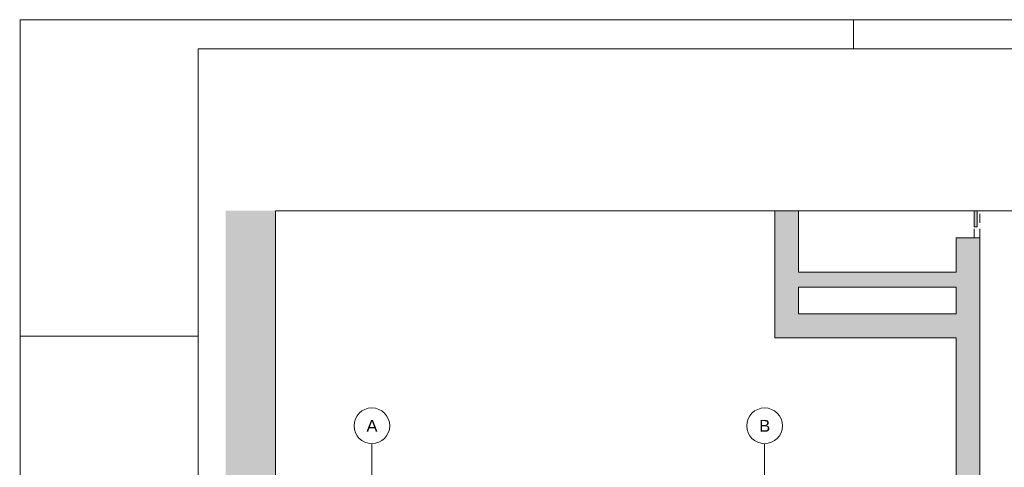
# Paper-space layout 'A-06 INWENTARYZACJA - PIĘTRO 3' of a CAD drawing. Header units: millimetres. Extents: x 0 to 500, y 0 to 350.
# Tile 6 of 12: x 0 to 165, y 275 to 350. Entities that reach past the tile are written whole.
import ezdxf
from ezdxf.xclip import XClip

# ---------------------------------------------------------------- set-up
doc = ezdxf.new("R2010")
doc.units = ezdxf.units.MM
doc.header["$MEASUREMENT"] = 0
doc.header["$XCLIPFRAME"] = 0
for name, pattern in [('DASHDOTX2', [1000, 500, -250, 0, -250]), ('Przer. długie kreski', [2.5, 1.5, -1]), ('PRZERYWANA_DU_A', [550, 350, -200])]:
    doc.linetypes.add(name, pattern=pattern)
for name, color, linetype, lineweight in [('0_Nr_pióra__2', 8, 'Continuous', 13), ('A_winda_Nr_pióra__1', 7, 'Continuous', 20), ('A_ściany_Nr_pióra__1', 7, 'Continuous', 20), ('Drzwi Archicad_Nr_pióra__1', 7, 'Continuous', 20)]:
    doc.layers.add(name, color=color, linetype=linetype, lineweight=lineweight)
for name, color, linetype, lineweight, true_color in [('A_Arkusz_Nr_pióra__255', 7, 'Continuous', 15, 0x242424), ('A_osie_Nr_pióra__16', 7, 'Continuous', 5, 0x0f0f0f), ('A_osie_Nr_pióra__76', 7, 'Continuous', 5, 0x2d2d2d)]:
    doc.layers.add(name, color=color, linetype=linetype, lineweight=lineweight, true_color=true_color)
for name, color, linetype in [('A_podrys', 7, 'Continuous'), ('A_winda', 7, 'Continuous'), ('A_ściany', 7, 'Continuous')]:
    doc.layers.add(name, color=color, linetype=linetype)
doc.styles.add('STYL_AUTOMATYCZNY_1', font='arial.ttf')

# ---------------------------------------------------------------- blocks, each defined once
blk = doc.blocks.new('Rysunek_1_1', base_point=(-1584.22, -269.95))
at = {"linetype": 'Continuous', "lineweight": 0, "true_color": 0x484848}
blk.add_hatch(color=251, dxfattribs=at).paths.add_polyline_path([(34.52, 317.93), (34.52, 114.12), (42.91, 114.12), (42.91, 317.93)])
at = {"layer": 'A_winda', "linetype": 'Continuous', "lineweight": 0, "true_color": 0xfdfdfd}
blk.add_hatch(color=7, dxfattribs=at).paths.add_polyline_path([(160.77, 317.93), (160.27, 317.93), (160.27, 315.24), (160.77, 315.24)])
at = {"layer": 'A_ściany', "linetype": 'Continuous', "lineweight": 0, "true_color": 0x000000}
for points in [[(126.77, 317.93), (126.77, 296.6), (130.77, 300.6), (130.77, 317.93)], [(157.27, 268.93), (161.27, 263.81), (161.27, 313.4), (157.27, 313.4)], [(130.77, 305.1), (157.27, 305.1), (157.27, 307.6), (130.77, 307.6)], [(126.77, 296.6), (157.27, 296.6), (157.27, 300.6), (130.77, 300.6)]]:
    blk.add_hatch(color=18, dxfattribs=at).paths.add_polyline_path(points)
at = {"layer": '0_Nr_pióra__2', "color": 8, "linetype": 'PRZERYWANA_DU_A', "lineweight": 13, "flags": 128}
for points in [[(42.91, 317.93), (42.91, 114.12)], [(199.97, 317.93), (42.91, 317.93)]]:
    blk.add_lwpolyline(points, dxfattribs=at)
at = {"layer": 'A_osie_Nr_pióra__16', "color": 250, "linetype": 'DASHDOTX2', "lineweight": 5, "true_color": 0x0f0f0f}
for p, q in [((59.08, 240.94), (59.08, 278.83)), ((125.08, 240.94), (125.08, 278.83))]:
    blk.add_line(p, q, dxfattribs=at)
at = {"layer": 'A_osie_Nr_pióra__76', "color": 250, "linetype": 'Continuous', "lineweight": 5, "true_color": 0x2d2d2d}
for centre in [(59.08, 281.83), (125.08, 281.83)]:
    blk.add_circle(centre, 3, dxfattribs=at)
at = {"layer": 'A_winda_Nr_pióra__1', "color": 7, "linetype": 'Przer. długie kreski', "lineweight": 20}
for p, q in [((160.27, 313.4), (160.27, 317.93)), ((161.27, 313.4), (161.27, 317.93))]:
    blk.add_line(p, q, dxfattribs=at)
at = {"layer": 'A_winda_Nr_pióra__1', "color": 7, "linetype": 'Continuous', "lineweight": 20, "flags": 128}
blk.add_lwpolyline([(160.77, 317.93), (160.77, 315.24), (160.27, 315.24), (160.27, 317.93)], dxfattribs=at)
at = {"layer": 'A_ściany_Nr_pióra__1', "color": 7, "linetype": 'Continuous', "lineweight": 20}
blk.add_line((157.27, 313.4), (161.27, 313.4), dxfattribs=at)
at = {"layer": 'A_ściany_Nr_pióra__1', "color": 7, "linetype": 'Continuous', "lineweight": 20, "flags": 128}
for points in [[(126.77, 317.93), (126.77, 296.6)], [(130.77, 307.6), (130.77, 317.93)], [(157.27, 313.4), (157.27, 307.6)], [(161.27, 263.81), (161.27, 313.4)], [(157.27, 307.6), (130.77, 307.6)], [(130.77, 300.6), (130.77, 305.1)], [(130.77, 305.1), (157.27, 305.1)], [(157.27, 305.1), (157.27, 300.6)], [(157.27, 300.6), (130.77, 300.6)], [(126.77, 296.6), (157.27, 296.6)], [(157.27, 296.6), (157.27, 268.93)]]:
    blk.add_lwpolyline(points, dxfattribs=at)
at = {"layer": 'Drzwi Archicad_Nr_pióra__1', "color": 7, "linetype": 'Continuous', "lineweight": 20}
blk.add_line((157.27, 313.4), (161.27, 313.4), dxfattribs=at)
at = {"layer": 'A_osie_Nr_pióra__76', "color": 250, "linetype": 'Continuous', "lineweight": 5, "true_color": 0x2d2d2d, "char_height": 2, "attachment_point": 1, "style": 'STYL_AUTOMATYCZNY_1'}
for s, insert in [('\\A1;{\\pql;\\pt0;\\fArial|b0|i0|c238|p0;\\W1.000000;A}', (58.17, 282.83)), ('\\A1;{\\pql;\\pt0;\\fArial|b0|i0|c238|p0;\\W1.000000;B}', (124.17, 282.83))]:
    blk.add_mtext(s, dxfattribs=dict(at, insert=insert))

psp = doc.layouts.new('A-06 INWENTARYZACJA - PIĘTRO 3')

# ---------------------------------------------------------------- linework, layer by layer
at = {"layer": 'A_Arkusz_Nr_pióra__255', "color": 250, "linetype": 'Continuous', "lineweight": 15, "true_color": 0x242424}
for p, q in [((140, 345.1), (140, 350)), ((495.1, 345.1), (29.9, 345.1)), ((29.9, 345.1), (29.9, 4.9)), ((-0.1, 296.9), (0.9, 296.9)), ((-0.1, 296.9), (29.9, 296.9))]:
    psp.add_line(p, q, dxfattribs=at)
at = {"layer": 'A_Arkusz_Nr_pióra__255', "color": 250, "linetype": 'Continuous', "lineweight": 15, "true_color": 0x242424, "flags": 128}
psp.add_lwpolyline([(0, 350), (500, 350), (500, 0), (0, 0)], close=True, dxfattribs=at)

# ---------------------------------------------------------------- block references
at = {"layer": 'A_podrys', "color": 37, "linetype": 'Continuous', "lineweight": 5, "true_color": 0x656532}
ref = psp.add_blockref('Rysunek_1_1', (-1584.22, -269.95), dxfattribs=at)
XClip(ref).set_block_clipping_path([(34.5247789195, 114.122345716), (284.9747501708, 317.932345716)])

doc.saveas('drawing.dxf')
